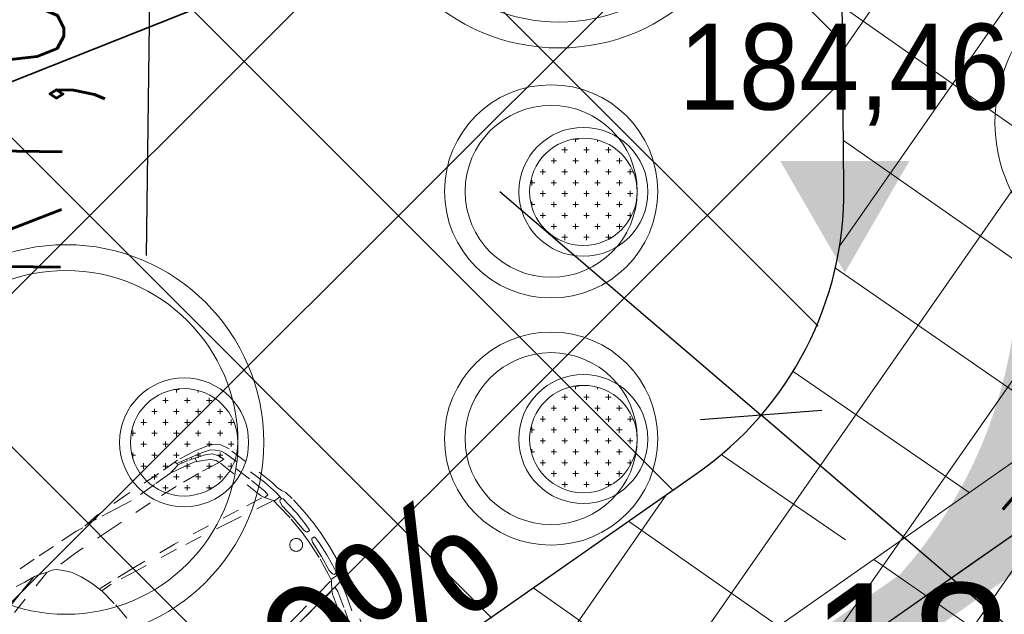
# Model space of a CAD drawing. Extents: x 8014 to 6635291, y -5609 to 5765892.
# Tile 72 of 158: x 6601188.45 to 6601194.18, y 5731791.62 to 5731795.08. Entities that reach past the tile are written whole.
import ezdxf
from ezdxf import colors
from ezdxf.entities.mleader import LeaderData, LeaderLine
from ezdxf.enums import TextEntityAlignment as Align
from ezdxf.math import Vec2, Vec3

# ---------------------------------------------------------------- set-up
doc = ezdxf.new("R2010")
doc.units = 0
doc.header["$PDSIZE"] = 0.75
for name, pattern in [('DASHED', [0.75, 0.5, -0.25]), ('HIDDEN', [0.375, 0.25, -0.125]), ('PRZER1-1', [1, 0.5, -0.5])]:
    doc.linetypes.add(name, pattern=pattern)
doc.layers.get('0').update_dxf_attribs({"linetype": 'CONTINUOUS'})
doc.layers.get('Defpoints').update_dxf_attribs({"linetype": 'CONTINUOUS'})
for name, color, linetype, lineweight in [('!m_spadki', 7, 'CONTINUOUS', 30), ('a_krawężnik', 7, 'CONTINUOUS', 30), ('a_obrzeże', 7, 'CONTINUOUS', 18), ('D_WYMIARY', 7, 'CONTINUOUS', 15), ('GESDZI', 7, 'CONTINUOUS', 18), ('GSPWPS_O', 7, 'CONTINUOUS', 13), ('OPIS', 7, 'CONTINUOUS', 0), ('POJAZDY', 8, 'HIDDEN', 0), ('T_odn', 7, 'CONTINUOUS', 35)]:
    doc.layers.add(name, color=color, linetype=linetype, lineweight=lineweight)
for name, color, linetype in [('A-SZRAF- DROGI', 130, 'CONTINUOUS'), ('a_chodnik', 31, 'CONTINUOUS'), ('a_granica', 12, 'DASHED'), ('a_zieleń', 80, 'CONTINUOUS')]:
    doc.layers.add(name, color=color, linetype=linetype)
doc.layers.add('AP_HATCH_DROGI', color=7, linetype='CONTINUOUS', lineweight=15, true_color=0x949494)
doc.layers.add('GESUZY', color=7, linetype='CONTINUOUS', lineweight=18, true_color=0x008000)
doc.styles.add('Arial', font='arial.ttf')
doc.styles.add('ROMANS', font='romans.shx', dxfattribs={"width": 0.7})
doc.dimstyles.new('wymiary 1000', dxfattribs={"dimtxt": 1.2, "dimasz": 0.5, "dimexe": 0.2, "dimexo": 0, "dimgap": 0.3, "dimtad": 1, "dimzin": 1, "dimtxsty": 'ROMANS', "dimblk": 'OBLIQUE', "dimcen": 1.5, "dimazin": 0, "dimtfac": 1, "dimtix": 1, "dimtmove": 0, "dimatfit": 3, "dimfxl": 1.25, "dimarcsym": 0})

# ---------------------------------------------------------------- blocks, each defined once
blk = doc.blocks.new('_Oblique')
at = {"color": 0, "linetype": 'ByBlock', "lineweight": -2}
blk.add_line((-0.5, -0.5), (0.5, 0.5), dxfattribs=at)
blk = doc.blocks.new('*D84')
at = {"layer": 'D_WYMIARY', "color": 0, "linetype": 'Continuous', "lineweight": -2}
for p in [(6601189.248921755, 5731798.04742605), (6601189.189315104, 5731793.707835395)]:
    blk.add_line(p, (6601189.235187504, 5731797.047520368), dxfattribs=at)
at = {"layer": 'Defpoints', "color": 0}
for p in [(6601189.248921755, 5731798.04742605), (6601189.235187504, 5731797.047520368)]:
    blk.add_point(p, dxfattribs=at)
at = {"layer": 'D_WYMIARY', "color": 0, "linetype": 'Continuous', "lineweight": -2, "xscale": 0.5, "yscale": 0.5, "zscale": 0.5, "rotation": 89.21306062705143}
blk.add_blockref('_Oblique', (6601189.235187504, 5731797.047520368), dxfattribs=at)
at = {"layer": 'D_WYMIARY', "color": 0, "lineweight": 9, "insert": (6601188.425833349, 5731794.638409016), "char_height": 0.8, "attachment_point": 5, "rotation": 89.21306062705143, "style": 'ROMANS'}
blk.add_mtext('R1,00', dxfattribs=at)
blk = doc.blocks.new('*U111')
at = {"linetype": 'DASHED'}
for p, q in [((31.04402584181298, 78.9631710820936), (42.44630879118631, 80.45468606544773)), ((42.44630879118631, 80.45468606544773), (56.05741116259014, 80.63366760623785)), ((44.47603432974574, 80.45468606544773), (43.93875460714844, 78.90350971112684)), ((56.05741116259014, 80.63366760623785), (77.31409324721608, 81.63511338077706)), ((77.31409324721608, 81.63511338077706), (98.84794604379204, 82.0612605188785)), ((87.33479673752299, 78.43900984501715), (100.7668052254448, 80.56974553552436)), ((98.84794604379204, 82.0612605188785), (110.1478896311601, 80.9958926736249)), ((100.7668052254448, 80.56974553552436), (106.0969674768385, 81.20896624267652)), ((110.1478896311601, 80.9958926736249), (114.5005415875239, 81.63511338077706)), ((114.5005415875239, 81.63511338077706), (130.2778206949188, 82.27433408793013)), ((130.2778206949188, 82.27433408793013), (143.7098272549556, 82.9135547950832)), ((143.7098272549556, 82.9135547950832), (163.2574898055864, 83.39448272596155)), ((16.97007710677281, 72.94279076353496), (20.61734446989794, 75.75464297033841)), ((20.61734446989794, 75.75464297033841), (23.53515758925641, 77.10849735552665)), ((23.53515758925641, 77.10849735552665), (31.04402584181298, 78.9631710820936)), ((23.53515758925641, 74.08835956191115), (28.64133343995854, 75.75464297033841)), ((27.59925677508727, 73.56764623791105), (38.22843837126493, 76.9002117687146)), ((28.64133343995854, 75.75464297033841), (34.47696160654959, 77.10849735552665)), ((33.95592423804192, 73.25521850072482), (33.64330181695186, 75.33807179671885)), ((43.93875460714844, 79.20181270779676), (34.47696160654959, 77.10849735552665)), ((35.46166468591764, 76.0994625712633), (35.16317552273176, 76.9347101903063)), ((35.51903827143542, 73.88007397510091), (44.58510583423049, 75.85878512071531)), ((38.08836855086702, 76.99437156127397), (37.78987938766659, 77.82961918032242)), ((43.99845128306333, 78.18758226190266), (38.22843837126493, 76.9002117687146)), ((41.37174934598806, 77.65063763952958), (41.07326018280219, 78.48588525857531)), ((43.93875460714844, 78.90350971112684), (44.11784849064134, 78.0682620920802)), ((44.11784849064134, 78.0682620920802), (47.16243679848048, 77.35233464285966)), ((44.58510583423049, 75.85878512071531), (50.62914894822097, 76.79606961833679)), ((47.16243679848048, 77.35233464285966), (50.08762982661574, 76.8750501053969)), ((50.62914894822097, 76.79606961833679), (61.67516043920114, 77.00435520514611)), ((61.67516043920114, 77.00435520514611), (78.16691997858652, 77.16056843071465)), ((78.16691997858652, 77.16056843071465), (87.33479673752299, 78.43900984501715)), ((145.9925498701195, 73.79751825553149), (149.582898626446, 74.53480064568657)), ((149.582898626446, 74.53480064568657), (156.02585202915, 75.37038906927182)), ((150.5665548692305, 74.48564891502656), (161.878613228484, 71.68397326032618)), ((156.02585202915, 75.37038906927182), (161.5343331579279, 76.25512793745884)), ((14.36488448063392, 68.15222612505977), (16.97007710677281, 72.94279076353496)), ((17.69952942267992, 67.2149416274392), (18.9500210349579, 69.81850953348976)), ((18.9500210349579, 69.81850953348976), (21.13838183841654, 72.21379185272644)), ((21.13838183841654, 72.21379185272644), (23.53515758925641, 74.08835956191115)), ((21.76362860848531, 68.46465386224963), (23.84778193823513, 71.38064950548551)), ((23.84778193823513, 71.38064950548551), (27.59925677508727, 73.56764623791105)), ((24.4730267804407, 67.11079947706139), (26.86980445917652, 69.5060817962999)), ((26.86980445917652, 69.5060817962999), (30.93390171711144, 71.79722067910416)), ((30.93390171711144, 71.79722067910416), (35.51903827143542, 73.88007397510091)), ((52.19226490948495, 68.67293944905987), (70.01177375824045, 69.71436738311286)), ((70.01177375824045, 69.71436738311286), (96.92908879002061, 70.76836264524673)), ((96.92908879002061, 70.76836264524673), (123.0288011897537, 71.6206569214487)), ((123.0288011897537, 71.6206569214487), (137.5268402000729, 71.40758335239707)), ((136.8872211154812, 70.34221550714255), (133.9023294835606, 67.57225910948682)), ((139.2324917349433, 71.6206569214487), (136.8872211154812, 70.34221550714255)), ((141.5777623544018, 72.25987762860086), (139.2324917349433, 71.6206569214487)), ((141.5777623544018, 72.25987762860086), (142.6972972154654, 72.6178651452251)), ((142.3475053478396, 72.26847490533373), (172.6843404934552, 64.16953928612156)), ((142.6972972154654, 72.6178651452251), (145.9925498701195, 73.79751825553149)), ((161.878613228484, 71.68397326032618), (171.9119153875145, 68.74376357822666)), ((5.533784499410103, 37.34693997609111), (14.36488448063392, 68.15222612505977)), ((9.154501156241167, 40.4502713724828), (17.69952942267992, 67.2149416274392)), ((15.09433872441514, 47.11540243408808), (20.40892952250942, 65.02794618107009)), ((15.51116861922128, 35.45142114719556), (23.63936699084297, 65.132088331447)), ((20.40892952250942, 65.132088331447), (21.76362860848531, 68.46465386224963)), ((20.40892952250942, 65.02794618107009), (24.57723425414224, 65.34037391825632)), ((23.63936699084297, 65.132088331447), (24.4730267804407, 67.11079947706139)), ((24.57723425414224, 65.34037391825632), (37.29056918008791, 67.11079947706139)), ((37.29056918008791, 67.11079947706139), (52.19226490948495, 68.67293944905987)), ((130.4910264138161, 63.52386129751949), (127.7193424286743, 58.62317049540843)), ((133.9023294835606, 67.57225910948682), (130.4910264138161, 63.52386129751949)), ((127.7193424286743, 58.62317049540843), (125.1608641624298, 52.23096342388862)), ((125.1608641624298, 52.23096342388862), (122.8155935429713, 44.56031622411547)), ((12.07231620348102, 36.0762779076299), (15.09433872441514, 47.11540243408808)), ((100.7668052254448, 44.98646336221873), (115.3533683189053, 46.05183120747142)), ((115.3533683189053, 46.05183120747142), (122.8155935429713, 46.47797834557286)), ((7.070347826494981, 31.28571455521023), (9.154501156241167, 40.4502713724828)), ((50.45007819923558, 39.02040471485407), (72.62355200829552, 42.00343339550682)), ((72.62355200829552, 42.00343339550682), (100.7668052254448, 44.98646336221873)), ((73.47637681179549, 39.02040471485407), (99.70077277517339, 42.42958053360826)), ((99.70077277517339, 42.42958053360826), (116.2061931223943, 44.7733897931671)), ((116.2061931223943, 44.7733897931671), (122.8155935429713, 44.98646336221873)), ((122.8155935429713, 44.56031622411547), (121.0745362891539, 33.48049191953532)), ((4.918919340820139, 33.5722660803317), (5.533784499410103, 37.34693997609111)), ((11.96810872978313, 33.26442570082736), (12.07231620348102, 36.0762779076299)), ((14.36488448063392, 33.26442570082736), (15.51116861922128, 35.45142114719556)), ((15.69742456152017, 33.90663905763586), (31.04829030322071, 36.25044831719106)), ((31.04829030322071, 36.25044831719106), (50.45007819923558, 39.02040471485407)), ((37.87089837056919, 33.26741835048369), (73.47637681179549, 39.02040471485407)), ((2.635136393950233, 28.30527984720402), (3.952702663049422, 30.58764011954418)), ((3.952702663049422, 30.58764011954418), (4.918919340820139, 33.5722660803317)), ((6.757725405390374, 27.01586452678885), (7.070347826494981, 31.28571455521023)), ((10.62838152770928, 24.53060595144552), (11.24324668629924, 28.74419493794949)), ((11.24324668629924, 28.74419493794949), (12.07231620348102, 29.72357329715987)), ((14.2606770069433, 33.1602822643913), (11.96810872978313, 33.26442570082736)), ((12.07231620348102, 29.72357329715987), (14.36488448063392, 33.26442570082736)), ((12.07291577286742, 28.79287340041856), (37.87089837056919, 33.26741835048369)), ((121.0745362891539, 33.48049191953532), (120.0085038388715, 19.20456407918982)), ((0.5270272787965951, 12.15318701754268), (1.668919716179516, 23.30164163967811)), ((1.668919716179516, 23.30164163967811), (2.635136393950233, 28.30527984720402)), ((6.14864965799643, 26.1107018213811), (5.533784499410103, 21.72154576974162)), ((6.675676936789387, 26.81296622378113), (6.14864965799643, 26.1107018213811)), ((7.817569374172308, 26.90074975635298), (6.675676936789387, 26.81296622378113)), ((10.82182459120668, 28.26557676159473), (6.966140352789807, 28.26557676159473)), ((7.729731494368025, 13.99663219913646), (8.959461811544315, 23.21385939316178)), ((8.60811029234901, 26.0229182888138), (7.817569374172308, 26.90074975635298)), ((8.959461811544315, 23.21385939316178), (8.60811029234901, 26.0229182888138)), ((9.31081333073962, 14.78668013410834), (10.62838152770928, 24.53060595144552)), ((5.533784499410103, 21.72154576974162), (4.655405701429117, 15.05002944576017)), ((0, 3.813791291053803), (0.5270272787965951, 12.15318701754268)), ((4.655405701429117, 15.05002944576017), (4.216216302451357, 6.886200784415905)), ((7.114866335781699, 4.341732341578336), (7.729731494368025, 13.99663219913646)), ((8.695948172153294, 3.813791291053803), (9.31081333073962, 14.78668013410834)), ((4.216216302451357, 6.886200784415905), (4.216216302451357, 2.874406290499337)), ((0, 3.813791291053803), (0, -3.813791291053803)), ((4.216216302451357, 2.874406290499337), (4.567567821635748, 2.347707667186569)), ((4.567567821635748, 2.347707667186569), (6.14864965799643, 2.347707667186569)), ((6.14864965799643, 2.347707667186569), (6.587839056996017, 2.874406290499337)), ((6.587839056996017, 2.874406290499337), (7.114866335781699, 4.341732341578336)), ((8.695948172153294, 3.813791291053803), (8.695948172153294, -3.813791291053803)), ((0, -3.813791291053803), (0.5270272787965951, -12.15318701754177)), ((4.216216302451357, -2.874406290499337), (4.567567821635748, -2.347707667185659)), ((4.216216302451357, -6.886200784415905), (4.216216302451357, -2.874406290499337)), ((4.567567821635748, -2.347707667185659), (6.14864965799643, -2.347707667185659)), ((6.14864965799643, -2.347707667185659), (6.587839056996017, -2.874406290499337)), ((6.587839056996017, -2.874406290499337), (7.114866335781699, -4.341732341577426)), ((7.114866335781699, -4.341732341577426), (7.729731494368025, -13.99663219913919)), ((8.695948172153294, -3.813791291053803), (9.31081333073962, -14.78668013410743)), ((4.655405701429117, -15.0500294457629), (4.216216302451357, -6.886200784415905)), ((0.5270272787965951, -12.15318701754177), (1.668919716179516, -23.30164163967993)), ((5.533784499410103, -21.72154576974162), (4.655405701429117, -15.0500294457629)), ((7.729731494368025, -13.99663219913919), (8.959461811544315, -23.21385939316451)), ((9.31081333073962, -14.78668013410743), (10.62838152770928, -24.53060595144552)), ((6.14864965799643, -26.11070182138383), (5.533784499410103, -21.72154576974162)), ((1.668919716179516, -23.30164163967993), (2.635136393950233, -28.30527984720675)), ((2.635136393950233, -28.30527984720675), (3.952702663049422, -30.58764011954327)), ((6.675676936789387, -26.81296622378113), (6.14864965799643, -26.11070182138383)), ((7.817569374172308, -26.90074975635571), (6.675676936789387, -26.81296622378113)), ((6.757725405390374, -27.01586452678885), (7.070347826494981, -31.28571455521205)), ((10.82182459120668, -28.26557676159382), (6.966140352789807, -28.26557676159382)), ((8.60811029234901, -26.0229182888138), (7.817569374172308, -26.90074975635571)), ((8.959461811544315, -23.21385939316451), (8.60811029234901, -26.0229182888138)), ((10.62838152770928, -24.53060595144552), (11.24324668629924, -28.74419493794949)), ((3.952702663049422, -30.58764011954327), (4.918919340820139, -33.57226608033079)), ((4.918919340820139, -33.57226608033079), (5.533784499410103, -37.34693997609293)), ((7.070347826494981, -31.28571455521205), (9.154501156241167, -40.45027137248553)), ((11.24324668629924, -28.74419493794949), (12.07231620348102, -29.72357329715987)), ((14.2606770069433, -33.16028226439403), (11.96810872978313, -33.26442570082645)), ((11.96810872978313, -33.26442570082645), (12.07231620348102, -36.0762779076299)), ((12.07231620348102, -29.72357329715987), (14.36488448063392, -33.26442570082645)), ((12.07291577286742, -28.79287340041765), (37.87089837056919, -33.26741835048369)), ((14.36488448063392, -33.26442570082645), (15.51116861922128, -35.45142114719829)), ((15.69742456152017, -33.90663905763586), (31.04829030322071, -36.25044831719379)), ((37.87089837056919, -33.26741835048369), (73.47637681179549, -39.02040471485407)), ((5.533784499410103, -37.34693997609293), (14.36488448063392, -68.15222612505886)), ((12.07231620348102, -36.0762779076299), (15.09433872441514, -47.11540243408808)), ((15.51116861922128, -35.45142114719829), (23.63936699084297, -65.132088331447)), ((31.04829030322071, -36.25044831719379), (50.45007819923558, -39.02040471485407)), ((9.154501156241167, -40.45027137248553), (17.69952942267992, -67.21494162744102)), ((15.09433872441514, -47.11540243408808), (20.40892952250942, -65.02794618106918))]:
    blk.add_line(p, q, dxfattribs=at)
blk.add_circle((15.71168120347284, 0.04636870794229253), 3.751949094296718, dxfattribs=at)
blk = doc.blocks.new('_None')
blk = doc.blocks.new('*D354')
at = {"layer": 'D_WYMIARY', "color": 0, "linetype": 'Continuous', "lineweight": -2}
for p in [(6601191.244850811, 5731794.079874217), (6601195.299492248, 5731790.604894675)]:
    blk.add_line(p, (6601192.76344311, 5731792.778383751), dxfattribs=at)
at = {"layer": 'Defpoints', "color": 0}
for p in [(6601191.244850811, 5731794.079874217), (6601192.76344311, 5731792.778383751)]:
    blk.add_point(p, dxfattribs=at)
at = {"layer": 'D_WYMIARY', "color": 0, "linetype": 'Continuous', "lineweight": -2, "xscale": 0.5, "yscale": 0.5, "zscale": 0.5, "rotation": 139.4021872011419}
blk.add_blockref('_Oblique', (6601192.76344311, 5731792.778383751), dxfattribs=at)
at = {"layer": 'D_WYMIARY', "color": 0, "lineweight": 9, "insert": (6601195.106042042, 5731791.792938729), "char_height": 0.8, "attachment_point": 5, "rotation": 319.4021872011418, "style": 'ROMANS'}
blk.add_mtext('R2,00', dxfattribs=at)

msp = doc.modelspace()

# ---------------------------------------------------------------- hatches: boundary and pattern name
at = {"linetype": 'Continuous', "lineweight": 0}
h = msp.add_hatch(dxfattribs=at)
h.set_pattern_fill('CROSS', color=0, scale=0.01, angle=359.9999999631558, style=0)
h.set_pattern_definition([(359.9999999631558, (6601187.160273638, 5731794.066914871), (0.06350000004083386, 0.06349999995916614), [0.03175, -0.09525]), (89.99999996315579, (6601187.176148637, 5731794.051039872), (-0.06349999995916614, 0.06350000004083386), [0.03175, -0.09525])])
edge = h.paths.add_edge_path()
edge.add_arc((6601191.72978518, 5731794.077630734), 0.3125, 0, 360)
h = msp.add_hatch(dxfattribs=at)
h.set_pattern_fill('CROSS', color=0, scale=0.01, style=0)
h.set_pattern_definition([(0, (6601187.160095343, 5731792.628523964), (0.0635, 0.0635), [0.03175, -0.09525]), (90, (6601187.175970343, 5731792.612648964), (-0.0635, 0.0635), [0.03175, -0.09525])])
edge = h.paths.add_edge_path()
edge.add_arc((6601191.729606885, 5731792.639239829), 0.3125, 0, 360)
h = msp.add_hatch(dxfattribs=at)
h.set_pattern_fill('CROSS', color=0, scale=0.01, angle=359.9999999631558, style=0)
h.set_pattern_definition([(359.9999999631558, (6601184.839154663, 5731792.609281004), (0.06350000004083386, 0.06349999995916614), [0.03175, -0.09525]), (89.99999996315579, (6601184.855029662, 5731792.593406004), (-0.06349999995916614, 0.06350000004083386), [0.03175, -0.09525])])
edge = h.paths.add_edge_path()
edge.add_arc((6601189.408666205, 5731792.619996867), 0.3125, 0, 360)
at = {"layer": 'A-SZRAF- DROGI', "linetype": 'ByBlock', "lineweight": 0}
h = msp.add_hatch(dxfattribs=at)
h.set_pattern_fill('ANSI37', color=253, scale=3, style=0)
h.set_pattern_definition([(45, (3365827.470421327, 2822255.75228963), (-0.2651650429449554, 0.2651650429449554), []), (135, (3365827.470421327, 2822255.75228963), (-0.2651650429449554, -0.2651650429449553), [])])
h.paths.add_polyline_path([(6601164.801, 5731825.446), (6601168.790559, 5731826.947746), (6601168.820585, 5731824.474329), (6601166.454, 5731823.503)])
edge = h.paths.add_edge_path()
edge.add_line((6601172.476, 5731825.895), (6601172.4105, 5731828.025676))
edge.add_line((6601172.4105, 5731828.025676), (6601173.992, 5731828.189))
edge.add_arc((6601186.03492027, 5732243.680015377), 415.665509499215, 268.3397586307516, 269.9116548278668)
edge.add_line((6601185.394, 5731828.015), (6601205.043, 5731828.193))
edge.add_line((6601205.043, 5731828.193), (6601225.2324, 5731828.343))
edge.add_line((6601225.2324, 5731828.343), (6601245.168, 5731828.586))
edge.add_line((6601245.168, 5731828.586), (6601245.54301782, 5731828.590239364))
edge.add_line((6601245.54301782, 5731828.590239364), (6601246.883624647, 5731826.593755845))
edge.add_line((6601246.883624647, 5731826.593755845), (6601221.789705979, 5731826.309230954))
edge.add_line((6601221.789705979, 5731826.309230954), (6601205.136, 5731826.031))
edge.add_line((6601205.136, 5731826.031), (6601185.273, 5731825.848))
edge.add_line((6601185.273, 5731825.848), (6601173.834, 5731826.053))
edge.add_line((6601173.834, 5731826.053), (6601172.476, 5731825.895))
edge = h.paths.add_edge_path()
edge.add_line((6601111.994, 5731733.86), (6601109.203, 5731750.836))
edge.add_line((6601109.203, 5731750.836), (6601106.88, 5731760.994))
edge.add_line((6601106.88, 5731760.994), (6601102.557, 5731779.174))
edge.add_line((6601102.557, 5731779.174), (6601096.809, 5731802.335))
edge.add_line((6601096.809, 5731802.335), (6601093.3935, 5731815.0755))
edge.add_arc((6601112.890643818, 5731821.406846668), 20.49937969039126, 186.6456011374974, 197.9902726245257, ccw=False)
edge.add_arc((6601104.100382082, 5731821.197027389), 11.77172068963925, 157.093056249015, 190.5856574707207, ccw=False)
edge.add_line((6601093.257, 5731825.779000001), (6601095.519, 5731824.743))
edge.add_line((6601095.519, 5731824.743), (6601101.325, 5731802.801))
edge.add_line((6601101.325, 5731802.801), (6601106.886, 5731780.522))
edge.add_line((6601106.886, 5731780.522), (6601111.376, 5731762.136))
edge.add_line((6601111.376, 5731762.136), (6601116.585, 5731733.745))
edge.add_line((6601116.585, 5731733.745), (6601117.929, 5731724.497))
edge.add_line((6601117.929, 5731724.497), (6601120.174581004, 5731712.998631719))
edge.add_line((6601120.174581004, 5731712.998631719), (6601122.073782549, 5731714.127215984))
edge.add_line((6601122.073782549, 5731714.127215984), (6601119.954, 5731724.963))
edge.add_line((6601119.954, 5731724.963), (6601118.634, 5731734.045))
edge.add_line((6601118.634, 5731734.045), (6601113.329, 5731762.836))
edge.add_line((6601113.329, 5731762.836), (6601108.915, 5731781.012))
edge.add_line((6601108.915, 5731781.012), (6601103.286, 5731803.464))
edge.add_line((6601103.286, 5731803.464), (6601098.333, 5731822.44))
edge.add_line((6601098.333, 5731822.44), (6601100.26, 5731826.8))
edge.add_line((6601100.26, 5731826.8), (6601104.18, 5731826.61))
edge.add_line((6601104.18, 5731826.61), (6601124.59, 5731825.705))
edge.add_arc((6601125.610328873, 5731847.683485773), 22.00215689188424, 254.8648362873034, 267.34201003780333, ccw=False)
edge.add_line((6601119.865631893, 5731826.444527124), (6601114.201632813, 5731827.976553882))
edge.add_arc((6601110.333611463, 5731814.50400797), 14.01681427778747, 73.98101766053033, 84.72925958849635)
edge.add_line((6601111.621225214, 5731828.46155551), (6601104.31, 5731828.801))
edge.add_line((6601104.31, 5731828.801), (6601098.736000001, 5731829.044))
edge.add_arc((6601099.467862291, 5731836.320540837), 7.313252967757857, 237.4214308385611, 264.25660123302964, ccw=False)
edge.add_line((6601095.530000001, 5731830.158), (6601092.874, 5731826.011))
edge.add_arc((6601101.918260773, 5731821.943692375), 9.916735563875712, 155.7860047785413, 175.0173574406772)
edge.add_arc((6601112.859662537, 5731821.4016454), 20.86790340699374, 176.1439813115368, 198.0522861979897)
edge.add_line((6601093.019, 5731814.935), (6601096.416, 5731802.213))
edge.add_line((6601096.416, 5731802.213), (6601102.139, 5731779.125))
edge.add_line((6601102.139, 5731779.125), (6601106.492, 5731760.912))
edge.add_line((6601106.492, 5731760.912), (6601108.825, 5731750.719))
edge.add_line((6601108.825, 5731750.719), (6601111.607, 5731733.785))
edge.add_line((6601111.607, 5731733.785), (6601115.11, 5731713.014))
edge.add_line((6601115.11, 5731713.014), (6601115.782940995, 5731710.388937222))
edge.add_line((6601115.782940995, 5731710.388937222), (6601116.122591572, 5731710.590771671))
edge.add_line((6601116.122591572, 5731710.590771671), (6601115.488, 5731713.094))
edge.add_line((6601115.488, 5731713.094), (6601113.741, 5731723.477))
edge.add_line((6601113.741, 5731723.477), (6601111.994, 5731733.86))
at = {"layer": 'a_chodnik', "lineweight": 13, "transparency": 33554687}
h = msp.add_hatch(dxfattribs=at)
h.set_pattern_fill('ANSI37-METRIC', color=256, scale=0.2, angle=280.2340517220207)
h.set_pattern_definition([(325.2340517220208, (0, 0), (0.3620931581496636, 0.5216450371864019), []), (55.23405172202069, (0, 0), (-0.5216450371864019, 0.3620931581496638), [])])
h.paths.add_polyline_path([(6601194.246757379, 5731793.894956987), (6601194.215775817, 5731797.133052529), (6601193.225387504, 5731796.123685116), (6601193.239395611, 5731794.659602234), (6601194.246757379, 5731793.894956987)])
h.paths.add_polyline_path([(6601194.246757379, 5731793.894956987), (6601193.239395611, 5731794.659602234), (6601193.244759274, 5731794.09900901, -0.2473320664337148), (6601192.391404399, 5731792.44115067), (6601184.962975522, 5731787.243756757), (6601184.962938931, 5731787.235423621), (6601184.941439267, 5731787.201271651), (6601184.920092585, 5731787.201956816), (6601184.916287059, 5731787.211090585), (6601183.212613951, 5731786.019094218, -0.2018006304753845), (6601180.937978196, 5731785.528927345), (6601180.938117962, 5731785.515256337, -0.01914406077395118), (6601180.927381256, 5731785.132726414), (6601182.640627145, 5731784.398434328), (6601194.259836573, 5731792.527960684), (6601194.246757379, 5731793.894956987)])
h.paths.add_polyline_path([(6601182.640627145, 5731784.398434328), (6601180.927381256, 5731785.132726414, -0.04070849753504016), (6601180.807769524, 5731784.328882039), (6601182.541218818, 5731784.328882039), (6601182.640627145, 5731784.398434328)])
h.paths.add_polyline_path([(6601180.807769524, 5731784.328882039, 0.04070849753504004), (6601180.927381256, 5731785.132726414), (6601180.490661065, 5731785.319903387, -0.0411077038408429), (6601180.347307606, 5731784.328882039), (6601180.807769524, 5731784.328882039, 0.04070849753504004)])
h.paths.add_polyline_path([(6601179.222982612, 5731786.327350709), (6601178.162378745, 5731786.944962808, -0.005225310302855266), (6601177.708529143, 5731786.512316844), (6601179.22768519, 5731785.861211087), (6601179.222982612, 5731786.327350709)])
h.paths.add_polyline_path([(6601179.190745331, 5731784.328882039, 0.02863642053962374), (6601179.233917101, 5731785.243477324), (6601179.22768519, 5731785.861211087), (6601177.708529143, 5731786.512316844, -0.008710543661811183), (6601176.932199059, 5731785.812497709), (6601176.932197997, 5731785.464012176, -0.2917963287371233), (6601176.353734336, 5731784.557203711), (6601176.353734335, 5731784.328882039), (6601179.190745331, 5731784.328882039, 0.02863642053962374)])
h.paths.add_polyline_path([(6601180.501989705, 5731785.64551439, -0.04771992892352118), (6601179.983128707, 5731785.884701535), (6601179.222982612, 5731786.327350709), (6601179.22768519, 5731785.861211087), (6601180.490661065, 5731785.319903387, 0.01335516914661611), (6601180.501989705, 5731785.64551439, -0.04771992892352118)])
h.paths.add_polyline_path([(6601178.080613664, 5731786.992576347, 0.1412764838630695), (6601176.541231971, 5731787.390177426), (6601176.353544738, 5731787.388257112), (6601176.353544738, 5731787.378575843), (6601176.353734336, 5731787.378575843), (6601176.353734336, 5731786.990827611, -0.04925186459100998), (6601176.522947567, 5731786.890871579), (6601176.522952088, 5731786.915537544), (6601177.422952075, 5731786.915372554), (6601177.422906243, 5731786.665372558), (6601177.369921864, 5731786.665382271), (6601177.369920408, 5731786.657443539), (6601177.708529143, 5731786.512316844, 0.005225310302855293), (6601178.162378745, 5731786.944962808), (6601178.080613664, 5731786.992576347, 0.1412764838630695)])
h.paths.add_polyline_path([(6601176.932199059, 5731785.812497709), (6601176.932199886, 5731786.084012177, 0.1563945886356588), (6601176.745759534, 5731786.665496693), (6601176.522906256, 5731786.665537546), (6601176.522947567, 5731786.890871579, 0.04925186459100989), (6601176.353734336, 5731786.990827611), (6601176.353734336, 5731785.321743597, 0.006321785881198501), (6601176.932199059, 5731785.812497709)])
h.paths.add_polyline_path([(6601176.932199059, 5731785.812497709, 0.008710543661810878), (6601177.708529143, 5731786.512316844), (6601177.369920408, 5731786.657443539), (6601177.369921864, 5731786.665382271), (6601176.745759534, 5731786.665496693, -0.1563945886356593), (6601176.932199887, 5731786.084012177), (6601176.932199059, 5731785.812497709, 0.008710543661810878)])
h.paths.add_polyline_path([(6601176.353734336, 5731784.557203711, 0.2917963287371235), (6601176.932197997, 5731785.464012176), (6601176.932199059, 5731785.812497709, -0.006321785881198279), (6601176.353734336, 5731785.321743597), (6601176.353734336, 5731784.557203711, 0.2917963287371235)])
h.paths.add_polyline_path([(6601192.914, 5731790.78725), (6601192.914, 5731792.053), (6601196.45375, 5731792.053), (6601196.45375, 5731790.78725)])
edge = h.paths.add_edge_path()
edge.add_line((6601181.416804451, 5731787.530199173), (6601181.30558633, 5731787.5498259))
edge.add_line((6601181.30558633, 5731787.5498259), (6601181.383316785, 5731787.602243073))
edge.add_arc((6601181.693754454, 5731787.702736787), 0.3262982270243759, 197.9376092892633, 211.9225727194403)
at = {"layer": 'a_zieleń', "transparency": 33554687}
h = msp.add_hatch(dxfattribs=at)
h.set_pattern_fill('ANSI31', color=256, scale=2, angle=0.5415578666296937)
h.set_pattern_definition([(45.5415578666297, (6600987.53512271, 5732094.771343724), (-0.1784396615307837, 0.1750979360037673), [])])
edge = h.paths.add_edge_path()
edge.add_line((6601184.522925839, 5731785.715408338), (6601184.766921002, 5731785.473322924))
edge.add_line((6601184.766921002, 5731785.473322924), (6601208.79, 5731802.27))
edge.add_line((6601208.79, 5731802.27), (6601211.05, 5731814.48))
edge.add_line((6601211.05, 5731814.48), (6601142.150843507, 5731813.822858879))
edge.add_arc((6601143.69840858, 5731819.101553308), 5.500870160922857, 253.6603434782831, 270.5475106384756)
edge.add_line((6601143.750973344, 5731813.6009343), (6601191.033618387, 5731814.053326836))
edge.add_arc((6601191.121506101, 5731812.113382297), 1.941934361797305, 359.83740764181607, 92.59396805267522, ccw=False)
edge.add_line((6601193.063432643, 5731812.107871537), (6601193.07399525, 5731811.003901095))
edge.add_line((6601193.07399525, 5731811.003901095), (6601197.383252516, 5731811.044963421))
edge.add_line((6601197.383252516, 5731811.044963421), (6601197.425292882, 5731806.620725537))
edge.add_line((6601197.425292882, 5731806.620725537), (6601199.73158594, 5731806.642472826))
edge.add_line((6601199.73158594, 5731806.642472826), (6601199.802988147, 5731799.171269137))
edge.add_line((6601199.802988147, 5731799.171269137), (6601197.516155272, 5731797.164784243))
edge.add_line((6601197.516155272, 5731797.164784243), (6601194.215775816, 5731797.133052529))
edge.add_line((6601194.215775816, 5731797.133052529), (6601194.250820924, 5731793.47024802))
edge.add_arc((6601191.537576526, 5731793.658273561), 2.719751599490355, 281.08944697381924, 356.0357887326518, ccw=False)
edge.add_line((6601192.060696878, 5731790.989304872), (6601185.152182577, 5731786.155675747))
edge.add_arc((71774552.68679601, -87417922.68084788), 113685689.9179969, 124.9790439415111, 124.9790443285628)
h.paths.add_polyline_path([(6601204.905956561, 5731809.178180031), (6601202.576515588, 5731808.578882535), (6601203.741236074, 5731808.878531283)], flags=16)
at = {"layer": 'AP_HATCH_DROGI', "transparency": 33554687}
h = msp.add_hatch(dxfattribs=at)
h.set_pattern_fill('ANSI37', color=8, scale=0.4, style=0)
h.set_pattern_definition([(45, (-235.1363771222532, -0.007408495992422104), (-0.8980256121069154, 0.8980256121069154), []), (135, (-235.1363771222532, -0.007408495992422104), (-0.8980256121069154, -0.8980256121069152), [])])
h.paths.add_polyline_path([(6601193.249542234, 5731793.599106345), (6601193.023173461, 5731793.157140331), (6601192.537164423, 5731792.545996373), (6601191.365211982, 5731791.715704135), (6601183.212684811, 5731786.011685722), (6601182.497746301, 5731785.59703122), (6601181.617589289, 5731785.472365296), (6601180.787473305, 5731785.553877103), (6601179.223053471, 5731786.31994221), (6601177.752199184, 5731787.151714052), (6601177.339079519, 5731787.292707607), (6601176.353805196, 5731787.380852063), (6601169.258341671, 5731787.337031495), (6601168.753547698, 5731787.164823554), (6601168.391850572, 5731786.815376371), (6601168.269527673, 5731786.161551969), (6601168.290580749, 5731783.987948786), (6601168.488974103, 5731783.423273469), (6601168.945697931, 5731783.165323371), (6601175.69063093, 5731779.256652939), (6601170.30296666, 5731775.521471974), (6601167.794910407, 5731776.936167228), (6601167.128955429, 5731777.163692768), (6601166.526245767, 5731776.961653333), (6601165.767206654, 5731775.783688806), (6601163.33174438, 5731771.472463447), (6601149.285564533, 5731779.333072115), (6601151.242391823, 5731782.823348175, 0.4126509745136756), (6601150.866490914, 5731784.182768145, -0.1085287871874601), (6601148.96558026, 5731785.930285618), (6601146.409825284, 5731789.580268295, 0.3525795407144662), (6601145.069900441, 5731789.886280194), (6601141.732827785, 5731787.547236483), (6601129.630619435, 5731804.831204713), (6601132.978262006, 5731807.182528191, 0.4134176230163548), (6601133.224768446, 5731808.57313886, -0.1152150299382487), (6601132.259080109, 5731812.541634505), (6601132.249191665, 5731813.578443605), (6601191.12157696, 5731814.047908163), (6601191.993802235, 5731813.804172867), (6601192.465289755, 5731813.507952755), (6601192.845826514, 5731812.99932286), (6601193.051446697, 5731812.404393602), (6601193.047141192, 5731810.787722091), (6601189.71617973, 5731810.759041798), (6601189.71617973, 5731810.476779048), (6601189.478657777, 5731810.589941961), (6601189.137921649, 5731810.649778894), (6601188.638827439, 5731810.516336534), (6601188.455564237, 5731810.361099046), (6601188.183916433, 5731809.949719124), (6601188.300918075, 5731797.719288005), (6601188.593649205, 5731797.284428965), (6601189.24852946, 5731797.040421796), (6601189.730764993, 5731797.164266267), (6601189.9472133, 5731797.324671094), (6601190.197602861, 5731797.731115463, -0.05991203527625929), (6601190.100695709, 5731797.525527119), (6601190.166834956, 5731797.525527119), (6601193.211719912, 5731797.5521764), (6601193.249542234, 5731793.599106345)], is_closed=False)
h.paths.add_polyline_path([(6601150.891862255, 5731811.46124344), (6601160.891791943, 5731811.516907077), (6601161.10822189, 5731789.159091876), (6601151.108690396, 5731789.062293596)], flags=16)
h.paths.add_polyline_path([(6601183.692642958, 5731809.969609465), (6601184.392950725, 5731809.683450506), (6601184.692597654, 5731808.979128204), (6601184.811738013, 5731796.463292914), (6601184.682850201, 5731795.960525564), (6601184.52561327, 5731795.751385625), (6601184.137843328, 5731795.50636878), (6601183.821335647, 5731795.45177002), (6601168.207583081, 5731795.409667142), (6601167.268951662, 5731795.745236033), (6601166.254055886, 5731796.470527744), (6601165.426889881, 5731797.629044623), (6601165.163207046, 5731798.3539978), (6601165.033918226, 5731799.292866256), (6601165.009865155, 5731801.818820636), (6601164.931315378, 5731807.967476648), (6601165.324893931, 5731808.648588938), (6601165.820058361, 5731809.170203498), (6601166.435272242, 5731809.557882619), (6601167.143473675, 5731809.853225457)], flags=16)

# ---------------------------------------------------------------- linework, layer by layer
at = {"layer": '!m_spadki', "linetype": 'Continuous'}
msp.add_lwpolyline([(6601193.249471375, 5731793.606514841, 0, 0.75, 0), (6601193.249471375, 5731794.256033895, 0, 0, 0)], format="xyseb", dxfattribs=at)
msp.add_lwpolyline([(6601193.249471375, 5731793.606514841, 0, 0.75, 0), (6601193.249471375, 5731794.256033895, 0, 0, 0)], format="xyseb", dxfattribs=at)
msp.add_lwpolyline([(6601193.249471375, 5731793.606514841, 0, 0.75, 0), (6601193.249471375, 5731794.256033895, 0, 0, 0)], format="xyseb", dxfattribs=at)
at = {"color": 0, "linetype": 'Continuous', "lineweight": 0}
for centre, radius in [((6601191.587980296, 5731796.064793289, 10.08000000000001), 1.15), ((6601191.587980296, 5731796.064793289, 10.08000000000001), 1), ((6601195.02255371, 5731794.48183063, 10.08), 0.8999999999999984), ((6601191.54228137, 5731794.080391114), 0.6199999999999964), ((6601191.54228137, 5731794.080391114), 0.500000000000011), ((6601191.72978518, 5731794.077630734), 0.375), ((6601191.72978518, 5731794.077630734), 0.3125), ((6601188.721166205, 5731792.619996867), 1.15), ((6601188.721166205, 5731792.619996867), 1), ((6601191.542103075, 5731792.642000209), 0.6199999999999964), ((6601191.542103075, 5731792.642000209), 0.500000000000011), ((6601191.729606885, 5731792.639239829), 0.375), ((6601189.408666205, 5731792.619996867), 0.375), ((6601191.729606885, 5731792.639239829), 0.3125), ((6601189.408666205, 5731792.619996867), 0.3125)]:
    msp.add_circle(centre, radius, dxfattribs=at)
at = {"layer": 'a_granica', "elevation": 10.08}
msp.add_lwpolyline([(6601154.4, 5731764.22, 0.3750107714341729, 0.3750107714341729, 0), (6601119.83, 5731813.61, 0.3750107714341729, 0.3750107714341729, 0), (6601211.05, 5731814.48, 0.3750107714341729, 0.3750107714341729, 0), (6601208.79, 5731802.27, 0.3750107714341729, 0.3750107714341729, 0), (6601154.4, 5731764.22, 0.3750107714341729, 0, 0)], format="xyseb", dxfattribs=at)
at = {"layer": 'a_krawężnik'}
for p, q in [((6601193.244760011, 5731794.098931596), (6601193.225387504, 5731796.12368512)), ((6601183.212613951, 5731786.019094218), (6601192.391404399, 5731792.44115067))]:
    msp.add_line(p, q, dxfattribs=at)
msp.add_arc((6601191.244850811, 5731794.079874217), 1.999999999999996, 304.9790441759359, 0.5481798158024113, dxfattribs=at)
at = {"layer": 'a_obrzeże', "linetype": 'Continuous'}
for p, q in [((6601193.244759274, 5731794.09900901), (6601193.201469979, 5731798.623470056)), ((6601182.541218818, 5731784.328882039), (6601194.259836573, 5731792.527960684))]:
    msp.add_line(p, q, dxfattribs=at)
at = {"layer": 'GESDZI', "color": 8, "linetype": 'Continuous', "lineweight": 18, "elevation": 10.22}
for points in [[(6601154.4, 5731764.22), (6601127.53, 5731802.6), (6601119.83, 5731813.61), (6601211.05, 5731814.48), (6601208.79, 5731802.27)], [(6601140.46, 5731754.47), (6601154.4, 5731764.22), (6601208.79, 5731802.27), (6601216.42, 5731789), (6601201.69, 5731779.82), (6601182.14, 5731767.62), (6601162.6, 5731755.43), (6601143.05, 5731743.24), (6601137.31, 5731752.26)]]:
    msp.add_lwpolyline(points, close=True, dxfattribs=at)
at = {"layer": 'GESUZY', "color": 8, "linetype": 'PRZER1-1', "lineweight": 18, "elevation": 10.08}
for points in [[(6601127.53, 5731802.6), (6601111.72, 5731792.46), (6601122.2, 5731776.01), (6601137.31, 5731752.26), (6601140.46, 5731754.47), (6601154.4, 5731764.22), (6601208.79, 5731802.27), (6601211.05, 5731814.48), (6601119.83, 5731813.61)], [(6601154.4, 5731764.22), (6601127.53, 5731802.6), (6601119.83, 5731813.61), (6601211.05, 5731814.48), (6601208.79, 5731802.27)]]:
    msp.add_lwpolyline(points, close=True, dxfattribs=at)
at = {"layer": 'T_odn', "ltscale": 0.5}
msp.add_lwpolyline([(6601208.635751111, 5731798.39545813), (6601189.51755542, 5731795.160421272), (6601184.881994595, 5731793.318510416), (6601181.19880482, 5731792.080009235)], dxfattribs=at)

# ---------------------------------------------------------------- block references
at = {"layer": 'POJAZDY', "xscale": -0.01, "yscale": 0.01, "zscale": 0.01, "rotation": 36.01929117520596}
msp.add_blockref('*U111', (6601190.187394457, 5731792.115447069), dxfattribs=at)

# ---------------------------------------------------------------- texts
at = {"layer": '!m_spadki', "linetype": 'Continuous', "style": 'Arial', "width": 0.9000000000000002}
msp.add_text('184,46', height=0.5, dxfattribs=at).set_placement((6601193.245638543, 5731794.556019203), align=Align.CENTER)
msp.add_text('184,46', height=0.5, dxfattribs=at).set_placement((6601193.245638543, 5731794.556019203), align=Align.CENTER)
msp.add_text('184,46', height=0.5, dxfattribs=at).set_placement((6601193.245638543, 5731794.556019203), align=Align.CENTER)
at = {"layer": '!m_spadki', "linetype": 'Continuous', "style": 'Arial', "width": 0.9}
msp.add_text('1,29%%%', height=0.7499999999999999, rotation=36.0754150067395, dxfattribs=at).set_placement((6601190.239762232, 5731790.990813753), align=Align.CENTER)
msp.add_text('1,29%%%', height=0.7499999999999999, rotation=36.0754150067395, dxfattribs=at).set_placement((6601190.239762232, 5731790.990813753), align=Align.CENTER)
msp.add_text('1,29%%%', height=0.7499999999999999, rotation=36.0754150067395, dxfattribs=at).set_placement((6601190.239762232, 5731790.990813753), align=Align.CENTER)
at = {"layer": 'GSPWPS_O', "color": 8, "linetype": 'Continuous', "lineweight": 0, "style": 'Arial'}
msp.add_text('184.46', height=0.75, dxfattribs=at).set_placement((6601193.05, 5731791.05, 10.8))

# ---------------------------------------------------------------- dimensions: what is measured, and where the dimension line sits
at = {"layer": 'D_WYMIARY', "linetype": 'Continuous', "lineweight": 9}
for center, mpoint, picture, middle in [((6601189.248921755, 5731798.04742605), (6601189.235187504, 5731797.047520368), '*D84', (6601188.425833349, 5731794.638409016)), ((6601191.244850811, 5731794.079874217), (6601192.76344311, 5731792.778383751), '*D354', (6601195.106042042, 5731791.792938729))]:
    dim = msp.add_radius_dim(center=center, mpoint=mpoint, dimstyle='wymiary 1000', override={"dimtxt": 0.8, "dimzin": 0, "dimtxsty": 'ROMANS'}, dxfattribs=at)
    dim.commit()
    dim.dimension.update_dxf_attribs({"geometry": picture, "text_midpoint": middle})

# ---------------------------------------------------------------- leaders
at = {"layer": 'OPIS', "linetype": 'Continuous'}
ml = msp.add_multileader_mtext('Standard', dxfattribs=at)
ml.set_content('Zbiornik retencyjny \\PV=120 m3', style='Arial')
ml.set_leader_properties()
ml.set_arrow_properties(name='NONE')
ml.build(insert=Vec2(0, 0))
ml.multileader.update_dxf_attribs({"text_left_attachment_type": 6, "text_right_attachment_type": 6, "dogleg_length": 1, "arrow_head_size": 1.25})
ctx = ml.context
ctx.base_point, ctx.char_height, ctx.arrow_head_size, ctx.landing_gap_size, ctx.plane_origin = Vec3(6601205.185666, 5731787.862965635, 10.8), 0.75, 1.25, 0.5, Vec3(6601204.121712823, 5731783.188399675, 10.8)
ctx.left_attachment, ctx.right_attachment = 6, 6
notes = []
notes.append((ctx, [(0, (1, 1, 0), (6601204.185666, 5731787.862965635, 10.8), (1, 0), 1, [(0, [(6601177.717418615, 5731793.801663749, 10.8)], 0, [])])]))
ctx.mtext.insert, ctx.mtext.flow_direction = Vec3(6601205.685666, 5731788.762965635, 10.8), 5
for ctx, leaders in notes:
    for number, flags, end, landing, length, lines in leaders:
        leader = LeaderData()
        leader.index, (leader.has_last_leader_line, leader.has_dogleg_vector, leader.attachment_direction) = number, flags
        leader.last_leader_point, leader.dogleg_vector, leader.dogleg_length = Vec3(end), Vec3(landing), length
        for number, points, colour, breaks in lines:
            line = LeaderLine()
            line.index, line.vertices, line.color, line.breaks = number, Vec3.list(points), colors.encode_raw_color(colour), breaks
            leader.lines.append(line)
        ctx.leaders.append(leader)

doc.saveas('drawing.dxf')
